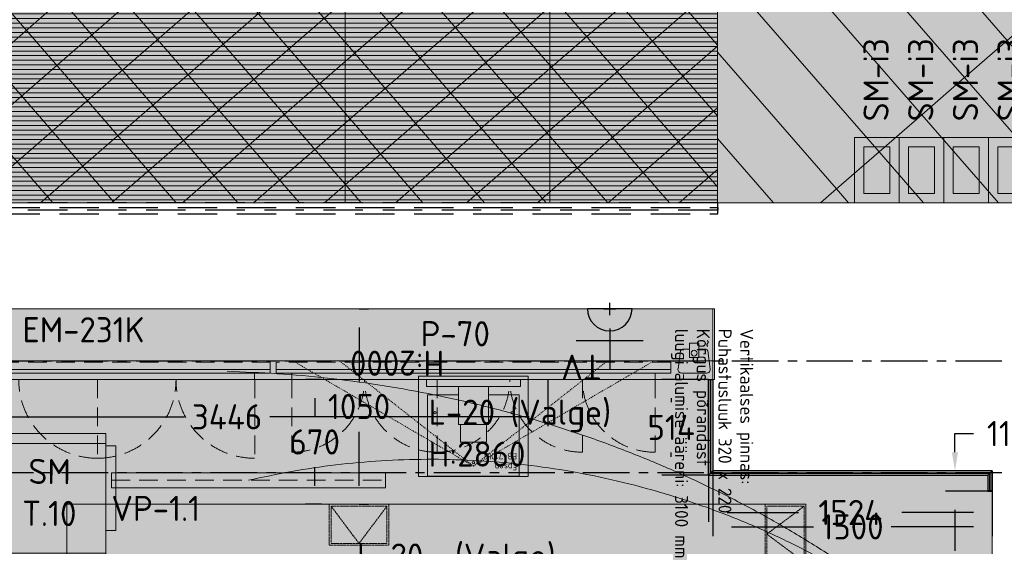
# Model space of a CAD drawing. Header units: millimetres. Extents: x -3074 to 179405, y -22 to 114374.
# Tile 12 of 184: x 123658 to 128945, y 65664 to 68493. Entities that reach past the tile are written whole.
import ezdxf

# ---------------------------------------------------------------- set-up
doc = ezdxf.new("R2010")
doc.units = ezdxf.units.MM
for name, pattern in [('Center', [400, 250, -50, 50, -50]), ('Dashed', [10, 5, -5]), ('Hidden', [4, 2, -2]), ('Hidden 100.00_ 50.00', [150, 100, -50]), ('Hidden Line', [317.5, 211.666667, -105.833333])]:
    doc.linetypes.add(name, pattern=pattern)
doc.layers.get('0').update_dxf_attribs({"true_color": 0x000000})
for name, color, linetype, true_color in [('_SA-ELEKTER_pistikupesad', 7, 'Continuous', 0x9900cc), ('_SA-KUJA', 1, 'Continuous', 0xff0000), ('_SA-LAGI_DIM', 250, 'Continuous', 0x333333), ('_SA-LAGI_tekst', 7, 'Continuous', 0x7f4f3f), ('_SA-PIIRE', 7, 'Continuous', 0x000000), ('_SA-PIIRE_klaas', 7, 'Continuous', 0x009dc8), ('_SA-SEIN_tekst', 250, 'Continuous', 0x333333), ('_SA-VALGUSTUS_abi', 7, 'Center', 0xff9f7f), ('Default', 7, 'Continuous', 0x000000)]:
    doc.layers.add(name, color=color, linetype=linetype, true_color=true_color)
for name, color, linetype, lineweight, true_color in [('_SA-ELEKTER_tekst', 7, 'Continuous', 9, 0x9900cc), ('_SA-LAGI', 7, 'Continuous', 9, 0x5b5b5b), ('_SA-LAGI_eriosade seadmed', 7, 'Continuous', 5, 0x9900cc), ('_SA-LAGI_hatch', 7, 'Continuous', 5, 0x787878), ('_SA-PORAND', 7, 'Continuous', 9, 0x5b5b5b), ('_SA-PORAND_hatch', 254, 'Continuous', 9, 0xbebebe), ('_SA-PORAND_tekst', 7, 'Continuous', 9, 0x5b5b5b), ('_SA-SEIN', 250, 'Continuous', 30, 0x333333), ('_SA-SEIN_dim', 1, 'Continuous', 13, 0xff0000), ('_SA-SISUSTUS_kohtkindel', 7, 'Continuous', 15, 0x7f4f3f), ('_SA-SISUSTUS_lahtine', 7, 'Continuous', 18, 0x7f4f3f), ('_SA-SISUSTUS_seadmed', 7, 'Continuous', 13, 0x9900cc), ('_SA-VALGUSTUS', 20, 'Continuous', 13, 0xff3f00), ('_SA-VALGUSTUS_DIM', 240, 'Continuous', 13, 0xff003f), ('_SA-VALGUSTUS_valgusgrupid', 240, 'Continuous', 9, 0xff003f)]:
    doc.layers.add(name, color=color, linetype=linetype, lineweight=lineweight, true_color=true_color)
doc.styles.add('DIN Pro Light-Light', font='txt')
doc.styles.add('DIN Pro Medium-Medium', font='txt')
doc.dimstyles.new('INP_100_DIM', dxfattribs={"dimtxt": 135, "dimasz": 100, "dimexe": 50, "dimexo": 0.5, "dimgap": 20, "dimtad": 0, "dimtih": 1, "dimtoh": 1, "dimdec": 0, "dimzin": 1, "dimdsep": 46, "dimtxsty": 'DIN Pro Light-Light', "dimcen": 2.5, "dimadec": 1, "dimazin": 1, "dimtfac": 1, "dimtdec": 4, "dimtix": 1, "dimtofl": 0, "dimtmove": 1, "dimatfit": 3, "dimfxl": 1, "dimtolj": 1, "dimtzin": 1, "dimarcsym": 0})
pattern_1 = [(41, (0, 0), (-164.01476, 188.6774), []), (131, (0, 0), (-188.6774, -164.01476), [])]
pattern_2 = [(0, (0, 0), (0, 25), [])]

# ---------------------------------------------------------------- blocks, each defined once
blk = doc.blocks.new('SM-i3')
at = {"color": 0, "linetype": 'ByBlock', "lineweight": -2}
for points in [[(0, -120), (0, 120), (-350, 120), (-350, -120)], [(-50, -70), (-50, 70), (-300, 70), (-300, -70)]]:
    blk.add_lwpolyline(points, close=True, dxfattribs=at)
at = {"color": 0, "linetype": 'ByBlock', "lineweight": -2, "insert": (310.5, 71.4), "char_height": 135, "width": 1240.295, "attachment_point": 2, "style": 'DIN Pro Medium-Medium'}
blk.add_mtext('SM-i3', dxfattribs=at)
blk = doc.blocks.new('SM-T.10')
at = {"color": 0, "linetype": 'ByBlock', "lineweight": -2}
for p, q in [((-285.9, 0), (-285.9, -680)), ((285.9, 0), (-285.9, 0)), ((285.9, 0), (285.9, -680)), ((285.9, -54.1), (-285.9, -54.1)), ((-285.9, -642.8), (285.9, -642.8)), ((-285.9, -680), (285.9, -680))]:
    blk.add_line(p, q, dxfattribs=at)
at = {"color": 0, "lineweight": -2}
blk.add_line((-193.8, -749.9), (-195, -749.9), dxfattribs=at)
at = {"color": 0, "linetype": 'ByBlock', "lineweight": -2}
for points in [[(-340, -520), (-340, -65.6), (-285.9, -65.6), (-285.9, -520)], [(340, -520), (340, -65.6), (285.9, -65.6), (285.9, -520)]]:
    blk.add_lwpolyline(points, close=True, dxfattribs=at)
at = {"color": 0, "linetype": 'ByBlock', "lineweight": -2, "insert": (-15, -136.2), "char_height": 135, "width": 962.918, "attachment_point": 2, "rotation": 359.5198, "style": 'DIN Pro Medium-Medium'}
blk.add_mtext('{\\fDIN Pro;SM}\\P{\\fDIN Pro;T.10}\\P', dxfattribs=at)
blk = doc.blocks.new('*D303')
at = {"layer": '_SA-SEIN_dim', "color": 0, "lineweight": -2}
for p, q in [((127356, 66045.5), (127356, 65796)), ((128880, 66045.5), (128880, 65796)), ((127456, 65846), (127840.5, 65846)), ((128780, 65846), (128395.5, 65846))]:
    blk.add_line(p, q, dxfattribs=at)
at = {"layer": '_SA-SEIN_dim', "color": 0}
for points in [[(127456, 65862.7), (127456, 65829.3), (127356, 65846)], [(128780, 65829.3), (128780, 65862.7), (128880, 65846)]]:
    blk.add_solid(points, dxfattribs=at)
at = {"layer": 'Defpoints', "color": 0}
for p in [(127356, 66046), (128880, 66046), (128880, 65846)]:
    blk.add_point(p, dxfattribs=at)
at = {"layer": '_SA-SEIN_dim', "color": 0, "insert": (128118, 65846), "char_height": 135, "attachment_point": 5, "style": 'DIN Pro Light-Light'}
blk.add_mtext('\\A1;1524', dxfattribs=at)
blk = doc.blocks.new('*D304')
at = {"layer": '_SA-SEIN_dim', "color": 0, "lineweight": -2}
for p, q in [((127355.5, 66560), (127106, 66560)), ((127156, 66460), (127156, 66437.9)), ((127156, 66146), (127156, 66168.1)), ((127355.5, 66046), (127106, 66046))]:
    blk.add_line(p, q, dxfattribs=at)
at = {"layer": '_SA-SEIN_dim', "color": 0}
for points in [[(127172.7, 66460), (127139.3, 66460), (127156, 66560)], [(127139.3, 66146), (127172.7, 66146), (127156, 66046)]]:
    blk.add_solid(points, dxfattribs=at)
at = {"layer": 'Defpoints', "color": 0}
for p in [(127356, 66560), (127156, 66046), (127356, 66046)]:
    blk.add_point(p, dxfattribs=at)
at = {"layer": '_SA-SEIN_dim', "color": 0, "insert": (127156, 66303), "char_height": 135, "attachment_point": 5, "style": 'DIN Pro Light-Light'}
blk.add_mtext('\\A1;514', dxfattribs=at)
blk = doc.blocks.new('*D470')
at = {"layer": '_SA-KUJA', "color": 0, "lineweight": -2}
for p, q in [((127379.4, 66069.5), (127379.4, 65718.9)), ((128879.4, 66069.5), (128879.4, 65718.9)), ((127479.4, 65768.9), (127921.1, 65768.9)), ((128779.4, 65768.9), (128337.6, 65768.9))]:
    blk.add_line(p, q, dxfattribs=at)
at = {"layer": '_SA-KUJA', "color": 0}
for points in [[(127479.4, 65785.6), (127479.4, 65752.3), (127379.4, 65768.9)], [(128779.4, 65752.3), (128779.4, 65785.6), (128879.4, 65768.9)]]:
    blk.add_solid(points, dxfattribs=at)
at = {"layer": 'Defpoints', "color": 0}
for p in [(127379.4, 66070), (128879.4, 66070), (127379.4, 65768.9)]:
    blk.add_point(p, dxfattribs=at)
at = {"layer": '_SA-KUJA', "color": 0, "insert": (128129.4, 65768.9), "char_height": 135, "attachment_point": 5, "style": 'DIN Pro Light-Light'}
blk.add_mtext('\\A1;1500', dxfattribs=at)
blk = doc.blocks.new('*D494')
at = {"layer": '_SA-VALGUSTUS_DIM', "color": 0, "lineweight": -2}
for p, q in [((123048.4, 66559.5), (123048.4, 66310)), ((126494, 66559.5), (126494, 66310)), ((123148.4, 66360), (124542.4, 66360)), ((126394, 66360), (125000, 66360))]:
    blk.add_line(p, q, dxfattribs=at)
at = {"layer": '_SA-VALGUSTUS_DIM', "color": 0}
for points in [[(123148.4, 66376.7), (123148.4, 66343.3), (123048.4, 66360)], [(126394, 66343.3), (126394, 66376.7), (126494, 66360)]]:
    blk.add_solid(points, dxfattribs=at)
at = {"layer": 'Defpoints', "color": 0}
for p in [(123048.4, 66560), (126494, 66560), (126494, 66360)]:
    blk.add_point(p, dxfattribs=at)
at = {"layer": '_SA-VALGUSTUS_DIM', "color": 0, "insert": (124771.2, 66360), "char_height": 135, "attachment_point": 5, "style": 'DIN Pro Light-Light'}
blk.add_mtext('\\A1;3446', dxfattribs=at)
blk = doc.blocks.new('VP-1.1')
at = {"color": 0, "linetype": 'Hidden 100.00_ 50.00', "lineweight": -2}
blk.add_line((10.2, 8.9), (975.9, -1102.1), dxfattribs=at)
at = {"color": 0, "lineweight": -2}
blk.add_lwpolyline([(-20, -17.4), (40.4, 35.1), (1006.1, -1075.8), (945.7, -1128.3)], close=True, dxfattribs=at)
at = {"color": 0, "lineweight": -2, "insert": (-52.8, -45.9), "char_height": 135, "width": 1320.492, "attachment_point": 1, "rotation": 311, "style": 'DIN Pro Medium-Medium'}
blk.add_mtext('VP-1.1', dxfattribs=at)
blk = doc.blocks.new('*D688')
at = {"layer": '_SA-SEIN_dim', "color": 0, "lineweight": -2}
for p, q in [((128879.5, 65960), (128630, 65960)), ((128680, 65860), (128680, 65639.9)), ((128680, 65150), (128680, 65370.1)), ((128879.5, 65050), (128630, 65050))]:
    blk.add_line(p, q, dxfattribs=at)
at = {"layer": '_SA-SEIN_dim', "color": 0}
for points in [[(128696.7, 65860), (128663.3, 65860), (128680, 65960)], [(128663.3, 65150), (128696.7, 65150), (128680, 65050)]]:
    blk.add_solid(points, dxfattribs=at)
at = {"layer": 'Defpoints', "color": 0}
for p in [(128880, 65960), (128680, 65050), (128880, 65050)]:
    blk.add_point(p, dxfattribs=at)
at = {"layer": '_SA-SEIN_dim', "color": 0, "insert": (128680, 65505), "char_height": 135, "attachment_point": 5, "style": 'DIN Pro Light-Light'}
blk.add_mtext('\\A1;910', dxfattribs=at)
blk = doc.blocks.new('*D689')
at = {"layer": '_SA-SEIN_dim', "color": 0, "lineweight": -2}
for p, q in [((128680, 66270), (128780, 66270)), ((128680, 66170), (128680, 66270)), ((128879.5, 66070), (128630, 66070)), ((128879.5, 65960), (128630, 65960)), ((128680, 65860), (128680, 65760))]:
    blk.add_line(p, q, dxfattribs=at)
at = {"layer": '_SA-SEIN_dim', "color": 0}
for points in [[(128663.3, 66170), (128696.7, 66170), (128680, 66070)], [(128696.7, 65860), (128663.3, 65860), (128680, 65960)]]:
    blk.add_solid(points, dxfattribs=at)
at = {"layer": 'Defpoints', "color": 0}
for p in [(128680, 66070), (128880, 66070), (128880, 65960)]:
    blk.add_point(p, dxfattribs=at)
at = {"layer": '_SA-SEIN_dim', "color": 0, "insert": (128960.1, 66270), "char_height": 135, "attachment_point": 5, "style": 'DIN Pro Light-Light'}
blk.add_mtext('\\A1;110', dxfattribs=at)
blk = doc.blocks.new('*D705')
at = {"layer": '_SA-LAGI_DIM', "color": 0, "lineweight": -2}
for p, q in [((125480.4, 66940), (125529.9, 66940)), ((125479.9, 66840), (125479.9, 66549.9)), ((125479.9, 65990), (125479.9, 66280.1)), ((125480.4, 65890), (125529.9, 65890))]:
    blk.add_line(p, q, dxfattribs=at)
at = {"layer": '_SA-LAGI_DIM', "color": 0}
for points in [[(125496.5, 66840), (125463.2, 66840), (125479.9, 66940)], [(125463.2, 65990), (125496.5, 65990), (125479.9, 65890)]]:
    blk.add_solid(points, dxfattribs=at)
at = {"layer": 'Defpoints', "color": 0}
for p in [(125479.9, 66940), (125479.9, 66940), (125479.9, 65890)]:
    blk.add_point(p, dxfattribs=at)
at = {"layer": '_SA-LAGI_DIM', "color": 0, "insert": (125479.9, 66415), "char_height": 135, "attachment_point": 5, "style": 'DIN Pro Light-Light'}
blk.add_mtext('\\A1;1050', dxfattribs=at)
blk = doc.blocks.new('*D706')
at = {"layer": '_SA-LAGI_DIM', "color": 0, "lineweight": -2}
for p, q in [((125278.2, 66560), (125191.9, 66560)), ((125241.9, 66460), (125241.9, 66359.9)), ((125241.9, 65990), (125241.9, 66090.1)), ((125278.2, 65890), (125191.9, 65890))]:
    blk.add_line(p, q, dxfattribs=at)
at = {"layer": '_SA-LAGI_DIM', "color": 0}
for points in [[(125258.5, 66460), (125225.2, 66460), (125241.9, 66560)], [(125225.2, 65990), (125258.5, 65990), (125241.9, 65890)]]:
    blk.add_solid(points, dxfattribs=at)
at = {"layer": 'Defpoints', "color": 0}
for p in [(125241.9, 66560), (125278.7, 66560), (125278.7, 65890)]:
    blk.add_point(p, dxfattribs=at)
at = {"layer": '_SA-LAGI_DIM', "color": 0, "insert": (125241.9, 66225), "char_height": 135, "attachment_point": 5, "style": 'DIN Pro Light-Light'}
blk.add_mtext('\\A1;670', dxfattribs=at)
blk = doc.blocks.new('Vertikaalne puhastusluuk 320 x 220')
at = {"layer": '_SA-LAGI_eriosade seadmed', "linetype": 'Hidden'}
for points in [[(-23.6, 271), (-265.1, 61.1), (-120.8, -105), (120.8, 105)], [(-24.6, 256.9), (-251, 60.1), (-119.8, -90.9), (106.6, 106)]]:
    blk.add_lwpolyline(points, close=True, dxfattribs=at)
blk.add_lwpolyline([(-24.6, 256.9), (-6.6, 7.5), (-251, 60.1)], dxfattribs=at)
blk = doc.blocks.new('AV_Epson-EB710Ui_Top')
at = {"color": 0}
for p, q in [((-246, 518), (246, 518)), ((-246, 511.7), (-246, 518)), ((-246, 81.3), (-246, 511.7)), ((246, 518), (246, 511.7)), ((246, 81.3), (246, 511.7)), ((-70, 336.7), (70, 336.7)), ((-70, 336.7), (-70, 240.6)), ((70, 336.7), (70, 240.6)), ((246, 273.1), (246, 272.9)), ((-80, 240.6), (80, 240.6)), ((-80, 240.6), (-80, 37.6)), ((80, 240.6), (80, 37.6)), ((-246, 81), (-246, 81.3)), ((-80, 81), (-246, 81)), ((246, 81), (80, 81)), ((-233, 37.6), (-253, 37.6)), ((-253, 37.6), (-253, 0)), ((-233, 0), (-253, 0)), ((233, 37.6), (-233, 37.6)), ((233, 0), (-233, 0)), ((253, 37.6), (233, 37.6)), ((253, 37.6), (253, 0)), ((253, 0), (233, 0))]:
    blk.add_line(p, q, dxfattribs=at)
at = {"color": 0, "linetype": 'Dashed'}
for q in [(-968.8, -100), (-718.8, -100), (968.8, -100), (718.8, -100)]:
    blk.add_line((0, 464.8), q, dxfattribs=at)
at = {"color": 0, "extrusion": (-1.25285e-28, -1.25285e-28, -1)}
blk.add_circle((0, 446.4), 6.45, dxfattribs=at)
at = {"color": 0, "extrusion": (6.26424e-29, -6.26424e-29, -1)}
blk.add_circle((207.1, 177.9), 6.45, dxfattribs=at)
at = {"color": 0, "extrusion": (6.26424e-29, 6.26424e-29, -1)}
blk.add_circle((-207.1, 177.9), 6.45, dxfattribs=at)
at = {"color": 0, "insert": (-233.7, 486.7), "char_height": 35, "width": 476.23, "attachment_point": 1, "style": 'DIN Pro Medium-Medium'}
blk.add_mtext('{\\fDIN Pro;Epson}\\P{\\fDIN Pro;EB-710Ui}', dxfattribs=at)
blk = doc.blocks.new('_SA TV')
at = {"linetype": 'ByBlock', "lineweight": -2}
blk.add_hatch(color=0, dxfattribs=at).paths.add_polyline_path([(-120.3, 0), (120.1, 0), (120, 2.6), (119.9, 5.3), (119.7, 8), (119.4, 10.7), (119.1, 13.4), (118.8, 16.2), (118.3, 18.9), (117.8, 21.7), (117.2, 24.5), (116.6, 27.2), (115.9, 30), (115.1, 32.8), (114.2, 35.5), (113.3, 38.3), (112.3, 41.1), (111.2, 43.8), (110, 46.5), (108.8, 49.3), (107.5, 52), (106.1, 54.6), (104.7, 57.3), (103.2, 59.9), (101.6, 62.5), (99.9, 65.1), (98.2, 67.6), (96.4, 70.1), (94.5, 72.5), (92.6, 74.9), (90.6, 77.2), (88.6, 79.5), (86.5, 81.8), (84.3, 84), (82.1, 86.1), (79.8, 88.2), (77.5, 90.2), (75.1, 92.2), (72.7, 94.1), (70.2, 95.9), (67.7, 97.7), (65.2, 99.3), (62.6, 101), (60, 102.5), (57.3, 104), (54.7, 105.4), (52, 106.7), (49.3, 108), (46.5, 109.2), (43.8, 110.3), (41, 111.4), (38.3, 112.3), (35.5, 113.2), (32.7, 114.1), (29.9, 114.8), (27.1, 115.5), (24.4, 116.1), (21.6, 116.7), (18.8, 117.1), (16.1, 117.5), (13.3, 117.9), (10.6, 118.2), (7.9, 118.4), (5.2, 118.5), (2.5, 118.6), (-0.1, 118.6), (-2.8, 118.6), (-5.5, 118.5), (-8.2, 118.4), (-10.9, 118.2), (-13.6, 117.9), (-16.3, 117.5), (-19.1, 117.1), (-21.9, 116.7), (-24.6, 116.1), (-27.4, 115.5), (-30.2, 114.8), (-33, 114.1), (-35.8, 113.2), (-38.5, 112.3), (-41.3, 111.4), (-44.1, 110.3), (-46.8, 109.2), (-49.5, 108), (-52.3, 106.7), (-54.9, 105.4), (-57.6, 104), (-60.3, 102.5), (-62.9, 101), (-65.4, 99.3), (-68, 97.7), (-70.5, 95.9), (-73, 94.1), (-75.4, 92.2), (-77.8, 90.2), (-80.1, 88.2), (-82.4, 86.1), (-84.6, 84), (-86.7, 81.8), (-88.9, 79.5), (-90.9, 77.2), (-92.9, 74.9), (-94.8, 72.5), (-96.7, 70.1), (-98.5, 67.6), (-100.2, 65.1), (-101.8, 62.5), (-103.4, 59.9), (-105, 57.3), (-106.4, 54.6), (-107.8, 52), (-109.1, 49.3), (-110.3, 46.5), (-111.4, 43.8), (-112.5, 41.1), (-113.5, 38.3), (-114.5, 35.5), (-115.3, 32.8), (-116.1, 30), (-116.8, 27.2), (-117.5, 24.5), (-118.1, 21.7), (-118.6, 18.9), (-119, 16.2), (-119.4, 13.4), (-119.7, 10.7), (-120, 8), (-120.1, 5.3), (-120.3, 2.6)], flags=0)
at = {"color": 0, "linetype": 'ByBlock', "lineweight": -2}
for p, q in [((0, 106.1), (0, 327.9)), ((-180, 171.9), (180, 171.9)), ((0, 33.1), (0, -33.1)), ((33.1, 0), (-33.1, 0))]:
    blk.add_line(p, q, dxfattribs=at)
blk.add_lwpolyline([(-120.3, 0), (120.1, 0, 0.986995)], format="xyb", close=True, dxfattribs=at)
at = {"color": 0, "linetype": 'ByBlock', "lineweight": -2, "insert": (42.6, 380.9), "char_height": 135, "width": 693.443, "attachment_point": 1, "style": 'DIN Pro Medium-Medium'}
blk.add_mtext('TV', dxfattribs=at)

msp = doc.modelspace()

# ---------------------------------------------------------------- hatches: boundary and pattern name
at = {"layer": '_SA-LAGI_hatch'}
h = msp.add_hatch(dxfattribs=at)
h.set_pattern_fill('Squares', color=256, scale=200, angle=41, style=0, pattern_type=2)
h.set_pattern_definition([(41, (0, 0), (-32.802951, 37.735479), [50, -50]), (131, (0, 0), (-37.735479, -32.802951), [50, -50])])
h.paths.add_polyline_path([(122900, 71829), (122900, 67510), (129100, 67510), (129100, 67500), (132989.2, 67500.1), (139879, 73489.3), (138422.2, 75164.5), (137290.2, 74180.4), (134200.1, 77735.1), (127406, 71829)], flags=0)
h = msp.add_hatch(dxfattribs=at)
h.set_pattern_fill('Plus', color=256, scale=100, style=0, pattern_type=2)
h.set_pattern_definition([(0, (-12.5, 0), (0, 100), [25, -75]), (90, (0, -12.5), (-100, 6e-15), [25, -75])])
h.paths.add_polyline_path([(122910, 56370), (128880, 56370), (128880, 66070), (127380, 66070), (127380, 66940), (122910, 66940)], flags=0)
h.paths.add_polyline_path([(123910, 57365), (127880, 57365), (127880, 65890), (123910, 65890)], flags=0)
at = {"layer": '_SA-PORAND_hatch', "true_color": 0xffbf00}
h = msp.add_hatch(dxfattribs=at)
h.set_pattern_fill('Hatch1', color=40, scale=200, style=0, pattern_type=2)
h.set_pattern_definition(pattern_2)
h.paths.add_polyline_path([(122700, 67510), (125405, 67510), (125405, 71829), (122700, 71829)], flags=0)
at = {"layer": '_SA-PORAND_hatch', "true_color": 0xb7c7cc}
h = msp.add_hatch(dxfattribs=at)
h.set_pattern_fill('Grid', color=9, scale=1000, angle=41, style=0, pattern_type=2)
h.set_pattern_definition(pattern_1)
h.paths.add_polyline_path([(125405, 71829), (125405, 67510), (122910, 67510), (122910, 71829)], flags=0)
at = {"layer": '_SA-PORAND_hatch', "true_color": 0xffbf00}
h = msp.add_hatch(dxfattribs=at)
h.set_pattern_fill('Hatch1', color=40, scale=200, style=0, pattern_type=2)
h.set_pattern_definition(pattern_2)
h.paths.add_polyline_path([(125405, 67510), (126505, 67510), (126505, 71829), (125405, 71829)], flags=0)
at = {"layer": '_SA-PORAND_hatch', "true_color": 0xb7c7cc}
h = msp.add_hatch(dxfattribs=at)
h.set_pattern_fill('Grid', color=9, scale=1000, angle=41, style=0, pattern_type=2)
h.set_pattern_definition(pattern_1)
h.paths.add_polyline_path([(126505, 71829), (126505, 67510), (125405, 67510), (125405, 71829)], flags=0)
h = msp.add_hatch(dxfattribs=at)
h.set_pattern_fill('Grid', color=9, scale=1000, angle=41, style=0, pattern_type=2)
h.set_pattern_definition(pattern_1)
h.paths.add_polyline_path([(127406, 71829), (127405, 67510), (126505, 67510), (126505, 71829)], flags=0)
at = {"layer": '_SA-PORAND_hatch', "true_color": 0xffbf00}
h = msp.add_hatch(dxfattribs=at)
h.set_pattern_fill('Hatch1', color=40, scale=200, style=0, pattern_type=2)
h.set_pattern_definition(pattern_2)
h.paths.add_polyline_path([(126505, 67510), (127405, 67510), (127405, 71829), (126505, 71829)], flags=0)
at = {"layer": '_SA-PORAND_hatch', "true_color": 0xdcdcdc}
for points in [[(129190.5, 68581.1), (128400.6, 69489.7), (128171.2, 69290.3), (128961.1, 68381.6)], [(128502.2, 67982.7), (127712.3, 68891.4), (127482.9, 68692), (128272.8, 67783.3)], [(127958.4, 67510), (128043.3, 67583.9), (127405.2, 68318), (127405.1, 67854.7), (127704.7, 67510)], [(129100, 67295), (129292.1, 67074.1), (129521.5, 67273.5), (128731.6, 68182.2), (128502.2, 67982.7), (128913.1, 67510), (129100, 67510)], [(128913.1, 67510), (128502.2, 67982.7), (128272.8, 67783.3), (128510.3, 67510)]]:
    msp.add_hatch(color=254, dxfattribs=at).paths.add_polyline_path(points, flags=0)
at = {"layer": '_SA-PORAND_hatch', "true_color": 0xebebeb}
for points in [[(128961.1, 68381.6), (128171.2, 69290.3), (127941.7, 69090.8), (128731.6, 68182.2)], [(128731.6, 68182.2), (127941.7, 69090.8), (127712.3, 68891.4), (128502.2, 67982.7)], [(129750.9, 67472.9), (128961.1, 68381.6), (128731.6, 68182.2), (129521.5, 67273.5)], [(127405.1, 67854.7), (127405, 67510), (127704.7, 67510)]]:
    msp.add_hatch(color=7, dxfattribs=at).paths.add_polyline_path(points, flags=0)
at = {"layer": '_SA-PORAND_hatch', "true_color": 0xfafafa}
for points in [[(127405.2, 68318), (128043.3, 67583.9), (128272.8, 67783.3), (127482.9, 68692), (127405.2, 68624.5)], [(128510.3, 67510), (128272.8, 67783.3), (128043.3, 67583.9), (128107.5, 67510)], [(128107.5, 67510), (128043.3, 67583.9), (127958.4, 67510)]]:
    msp.add_hatch(color=7, dxfattribs=at).paths.add_polyline_path(points, flags=0)
at = {"layer": '_SA-PORAND_hatch', "true_color": 0xfffce7}
msp.add_hatch(color=7, dxfattribs=at).paths.add_polyline_path([(122910, 66660), (127380, 66660), (127380, 66940), (122910, 66940)], flags=0)
at = {"layer": '_SA-PORAND_hatch', "true_color": 0xf1f1e1}
msp.add_hatch(color=7, dxfattribs=at).paths.add_polyline_path([(122910, 62500), (122910, 63150), (122910, 63850), (122910, 64500), (122910, 65200), (122910, 65850), (122910, 66550), (122910, 66660), (127380, 66660), (127380, 66070), (128880, 66070), (128880, 56906), (122910, 56906), (122910, 57600), (122910, 58300), (122910, 59000), (122910, 59700), (122910, 60400), (122910, 61100), (122910, 61800)], flags=0)

# ---------------------------------------------------------------- linework, layer by layer
at = {"layer": '_SA-LAGI'}
for points in [[(122900, 71829), (122900, 67510), (129100, 67510), (129100, 67500), (132989.2, 67500.1), (139879, 73489.3), (138422.2, 75164.5), (137290.2, 74180.4), (134200.1, 77735.1), (127406, 71829)], [(122910, 56370), (128880, 56370), (128880, 66070), (127380, 66070), (127380, 66940), (122910, 66940)], [(125798.8, 66039), (126388.8, 66039), (126388.8, 66579), (125798.8, 66579)], [(123910, 57365), (127880, 57365), (127880, 65890), (123910, 65890)]]:
    msp.add_lwpolyline(points, close=True, dxfattribs=at)
at = {"layer": '_SA-PIIRE', "linetype": 'Hidden Line'}
msp.add_lwpolyline([(127406, 67510), (122601, 67510), (122601, 67450), (127406, 67450)], close=True, dxfattribs=at)
at = {"layer": '_SA-PIIRE_klaas', "linetype": 'Hidden Line', "extrusion": (-1.63599e-06, 1.17274e-17, 1)}
msp.add_lwpolyline([(122601, 67470.9), (122601, 67483.7), (127406, 67483.6), (127406, 67470.8)], close=True, dxfattribs=at)
at = {"layer": '_SA-PORAND'}
for p, q in [((127405.1, 67854.7), (127704.7, 67510)), ((127704.7, 67510), (127405.1, 67854.7)), ((127380, 66660), (122910, 66660))]:
    msp.add_line(p, q, dxfattribs=at)
msp.add_lwpolyline([(147282.6, 79925.2), (132880, 67405.2), (132880, 64960), (131240, 64960), (131240, 55980), (132880, 55980), (132880, 51740), (129100, 51740), (129100, 67510), (127405, 67510), (127406, 71829)], dxfattribs=at)
for points in [[(122700, 67510), (125405, 67510), (125405, 71829), (122700, 71829)], [(125405, 67510), (126505, 67510), (126505, 71829), (125405, 71829)], [(126505, 67510), (127405, 67510), (127405, 71829), (126505, 71829)], [(129190.5, 68581.1), (128400.6, 69489.7), (128171.2, 69290.3), (128961.1, 68381.6)], [(128961.1, 68381.6), (128171.2, 69290.3), (127941.7, 69090.8), (128731.6, 68182.2)], [(128731.6, 68182.2), (127941.7, 69090.8), (127712.3, 68891.4), (128502.2, 67982.7)], [(128502.2, 67982.7), (127712.3, 68891.4), (127482.9, 68692), (128272.8, 67783.3)], [(127405.2, 68318), (128043.3, 67583.9), (128272.8, 67783.3), (127482.9, 68692), (127405.2, 68624.5)], [(129750.9, 67472.9), (128961.1, 68381.6), (128731.6, 68182.2), (129521.5, 67273.5)], [(127958.4, 67510), (128043.3, 67583.9), (127405.2, 68318), (127405.1, 67854.7), (127704.7, 67510)], [(129100, 67295), (129292.1, 67074.1), (129521.5, 67273.5), (128731.6, 68182.2), (128502.2, 67982.7), (128913.1, 67510), (129100, 67510)], [(128913.1, 67510), (128502.2, 67982.7), (128272.8, 67783.3), (128510.3, 67510)], [(127405.1, 67854.7), (127405, 67510), (127704.7, 67510)], [(128510.3, 67510), (128272.8, 67783.3), (128043.3, 67583.9), (128107.5, 67510)], [(128107.5, 67510), (128043.3, 67583.9), (127958.4, 67510)]]:
    msp.add_lwpolyline(points, close=True, dxfattribs=at)
at = {"layer": '_SA-SEIN'}
for points in [[(127368, 66560), (127368, 66058), (127356, 66046), (127356, 66560)], [(127380, 66560), (127380, 66070), (127368, 66058), (127368, 66560)], [(127356, 66046), (128856, 66046), (128868, 66058), (127368, 66058)], [(127368, 66058), (128868, 66058), (128880, 66070), (127380, 66070)], [(128868, 65962), (128868, 66058), (128856, 66046), (128856, 65962)], [(128880, 65962), (128880, 66070), (128868, 66058), (128868, 65962)], [(128880, 65962), (128856, 65962), (128856, 65960), (128880, 65960)]]:
    msp.add_lwpolyline(points, close=True, dxfattribs=at)
at = {"layer": '_SA-SISUSTUS_kohtkindel', "linetype": 'Hidden 100.00_ 50.00'}
for p, q in [((124074.7, 66560), (124074.7, 66137.6)), ((124074.7, 66560), (124074.7, 66137.6)), ((124919.5, 66560), (124919.5, 66137.6)), ((125119.4, 66560), (125119.4, 66170)), ((125899.4, 66560), (125899.4, 66170)), ((125899.4, 66560), (125899.4, 66170)), ((126679.5, 66560), (126679.5, 66170)), ((127069.4, 66560), (127069.4, 66169.8))]:
    msp.add_line(p, q, dxfattribs=at)
at = {"layer": '_SA-SISUSTUS_kohtkindel'}
msp.add_lwpolyline([(122910, 66560), (127389.4, 66560), (127389.4, 66940), (122910, 66940)], close=True, dxfattribs=at)
at = {"layer": '_SA-SISUSTUS_kohtkindel', "linetype": 'Hidden 100.00_ 50.00'}
for points in [[(124919.4, 66560), (124919.4, 66595), (125003.4, 66595), (125003.4, 66654), (123146, 66654), (123146, 66595), (123230, 66595), (123230, 66560)], [(127069.4, 66560), (127069.4, 66595), (127153.4, 66595), (127153.4, 66654), (125035.4, 66654), (125035.4, 66595), (125119.4, 66595), (125119.4, 66560)]]:
    msp.add_lwpolyline(points, close=True, dxfattribs=at)
at = {"layer": '_SA-SISUSTUS_kohtkindel', "linetype": 'Hidden 100.00_ 50.00', "extrusion": (-6.64772e-14, -5.06489e-14, -1)}
for centre in [(-124074.7, 66560, 0), (-124919.4, 66560, 0)]:
    msp.add_arc(centre, 422.4, 269.9994, 359.9994, dxfattribs=at)
at = {"layer": '_SA-SISUSTUS_kohtkindel', "linetype": 'Hidden 100.00_ 50.00'}
for centre, radius, start, end in [((124074.7, 66560), 422.4, 269.9994, 359.9994), ((125119.4, 66560), 390, 270, 0), ((125899.4, 66560), 390, 270, 0)]:
    msp.add_arc(centre, radius, start, end, dxfattribs=at)
at = {"layer": '_SA-SISUSTUS_kohtkindel', "linetype": 'Hidden 100.00_ 50.00', "extrusion": (-6.64772e-14, -3.02956e-14, -1)}
for centre, radius in [((-125899.4, 66560, 0), 390), ((-126679.5, 66560, 0), 390), ((-127069.4, 66560, 0), 390.2)]:
    msp.add_arc(centre, radius, 270, 360, dxfattribs=at)
at = {"layer": '_SA-SISUSTUS_seadmed'}
for p, q in [((127192.8, 66617.9), (127206.8, 66714.6)), ((127254.4, 66723.1), (127216.7, 66723.1)), ((127342.2, 66723.1), (127304.4, 66723.1)), ((127366.1, 66617.9), (127352.1, 66714.6)), ((127346.3, 66595), (127212.5, 66595))]:
    msp.add_line(p, q, dxfattribs=at)
msp.add_lwpolyline([(127254.4, 66753), (127254.4, 66681, 0.414214), (127256.4, 66679), (127302.4, 66679, 0.414214), (127304.4, 66681), (127304.4, 66753, 0.414214), (127302.4, 66755), (127256.4, 66755, 0.414214)], format="xyb", close=True, dxfattribs=at)
at = {"layer": '_SA-SISUSTUS_seadmed', "extrusion": (-6.64772e-14, -3.02956e-14, -1)}
msp.add_circle((-127279.4, 66702.1, 0), 16, dxfattribs=at)
at = {"layer": '_SA-SISUSTUS_seadmed'}
msp.add_arc((127216.7, 66713.1), 10, 90, 171.7603, dxfattribs=at)
at = {"layer": '_SA-SISUSTUS_seadmed', "extrusion": (-6.64772e-14, -3.02956e-14, -1)}
for centre, radius, start, end in [((-127342.2, 66713.1, 0), 10, 90, 171.7603), ((-127212.5, 66615, 0), 20, 270, 8.2397), ((-127346.3, 66615, 0), 20, 171.7603, 270)]:
    msp.add_arc(centre, radius, start, end, dxfattribs=at)
at = {"layer": '_SA-VALGUSTUS'}
for points in [[(125003.4, 66595), (123146, 66595), (123146, 66614), (125003.4, 66614)], [(127153.4, 66595), (125035.4, 66595), (125035.4, 66614), (127153.4, 66614)]]:
    msp.add_lwpolyline(points, close=True, dxfattribs=at)
at = {"layer": '_SA-VALGUSTUS_abi'}
for p, q in [((128932.2, 66659), (120928.8, 66659)), ((128932.2, 66059), (120928.8, 66059))]:
    msp.add_line(p, q, dxfattribs=at)
at = {"layer": '_SA-VALGUSTUS_valgusgrupid'}
for points, weights in [([(128618, 65160), (127008.5, 66543.8), (124771.2, 66604.5)], [1, 0.937313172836, 1]), ([(128618, 65160), (126951.4, 66504), (124886, 66019)], [1, 0.890378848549, 1])]:
    msp.add_rational_spline(points, weights, degree=2, dxfattribs=at)

# ---------------------------------------------------------------- block references
at = {"layer": '_SA-ELEKTER_pistikupesad', "rotation": 180}
msp.add_blockref('_SA TV', (126826, 66940), dxfattribs=at)
at = {"layer": '_SA-SISUSTUS_lahtine'}
for name, p, rotation in [('SM-i3', (128260, 67860), 90.00000000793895), ('SM-i3', (128500, 67860), 90.00000000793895), ('SM-i3', (128740, 67860), 90.00000000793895), ('SM-i3', (128980, 67860), 90.00000000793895), ('SM-T.10', (123834, 66270), 359.9999999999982)]:
    msp.add_blockref(name, p, dxfattribs=dict(at, rotation=rotation))
at = {"layer": '_SA-SISUSTUS_seadmed', "rotation": 180.0000001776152}
msp.add_blockref('AV_Epson-EB710Ui_Top', (126094.4, 66560), dxfattribs=at)
at = {"layer": '_SA-VALGUSTUS', "rotation": 49.00000101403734}
msp.add_blockref('VP-1.1', (124150, 66005.5), dxfattribs=at)
at = {"layer": 'Default'}
for p, rotation in [((125479.9, 65670), 319.0004681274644), ((127660, 65730), 229.0004681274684)]:
    msp.add_blockref('Vertikaalne puhastusluuk 320 x 220', p, dxfattribs=dict(at, rotation=rotation))

# ---------------------------------------------------------------- texts
at = {"layer": '_SA-ELEKTER_tekst', "insert": (125937.5, 66580.1), "char_height": 135, "width": 1397.213, "attachment_point": 1, "rotation": 180, "style": 'DIN Pro Light-Light'}
msp.add_mtext('H:2000', dxfattribs=at)
at = {"layer": '_SA-LAGI_eriosade seadmed', "insert": (127596.7, 66833.3, 30.1), "char_height": 70, "width": 2841.311, "attachment_point": 1, "rotation": 270.0005, "style": 'DIN Pro Light-Light'}
msp.add_mtext('{\\fDIN Pro;Vertikaalses pinnas:}\\P{\\fDIN Pro;Puhastusluuk 320 x 220}\\P{\\fDIN Pro;Kõrgus põrandast}\\P{\\fDIN Pro;luugi alumise ääreni: 3100 mm}\\P', dxfattribs=at)
at = {"layer": '_SA-LAGI_tekst', "insert": (125853.5, 66452.6), "char_height": 135, "width": 2289.836, "attachment_point": 1, "style": 'DIN Pro Medium-Medium'}
msp.add_mtext('{\\fDIN Pro;L-20 (Valge)}\\P{\\fDIN Pro;H:2860}\\P\\P', dxfattribs=at)
at = {"layer": '_SA-LAGI_tekst', "insert": (125468.7, 65679.9), "char_height": 135, "width": 2472.787, "attachment_point": 1, "rotation": 359.9269, "style": 'DIN Pro Medium-Medium'}
msp.add_mtext('{\\fDIN Pro;L-20* (Valge)}\\P{\\fDIN Pro;H:3460}\\P', dxfattribs=at)
at = {"layer": '_SA-PORAND_tekst', "insert": (125810.9, 66874.3), "char_height": 135, "width": 1047.541, "attachment_point": 1, "rotation": 359.8913, "style": 'DIN Pro Medium-Medium'}
msp.add_mtext('P-70', dxfattribs=at)
at = {"layer": '_SA-SEIN_tekst', "insert": (124396.5, 61292.5), "char_height": 135, "width": 9274.426, "attachment_point": 1, "rotation": 89.8823, "style": 'DIN Pro Medium-Medium'}
msp.add_mtext('{\\fDIN Pro;S-43 (Lambrii) 150mm-1080mm}\\P{\\fDIN Pro;(Jooksvad mõõdud seintes)}\\P{\\fDIN Pro;vt. SAD-S10}\\P{\\fDIN Pro;S-12 (Helehall) Kõik ülejäänud nähtavad seina pinnad}\\P', dxfattribs=at)
at = {"layer": '_SA-SISUSTUS_kohtkindel', "insert": (123672.9, 66895.3), "char_height": 135, "width": 1811.803, "attachment_point": 1, "style": 'DIN Pro Medium-Medium'}
msp.add_mtext('EM-231K', dxfattribs=at)

# ---------------------------------------------------------------- dimensions: what is measured, and where the dimension line sits
at = {"layer": '_SA-KUJA'}
dim = msp.add_linear_dim(base=(127379.4, 65768.9), p1=(128879.4, 66070), p2=(127379.4, 66070), angle=180, dimstyle='INP_100_DIM', override={"dimtxt": 135, "dimasz": 100, "dimexe": 50, "dimexo": 0.5, "dimgap": 20, "dimdec": 0, "dimzin": 1, "dimtxsty": 'DIN Pro Light-Light', "dimsah": 0, "dimcen": 2.5, "dimadec": 1, "dimazin": 1, "dimtix": 0, "dimtmove": 0, "dimtzin": 1}, dxfattribs=at)
dim.commit()
dim.dimension.update_dxf_attribs({"geometry": '*D470', "text_midpoint": (128129.4, 65768.9)})
at = {"layer": '_SA-LAGI_DIM'}
for base, p1, p2, picture, middle in [((125479.9, 66940), (125479.9, 65890), (125479.9, 66940), '*D705', (125479.9, 66415)), ((125241.9, 66560), (125278.7, 65890), (125278.7, 66560), '*D706', (125241.9, 66225))]:
    dim = msp.add_linear_dim(base=base, p1=p1, p2=p2, angle=90, dimstyle='INP_100_DIM', override={"dimtxt": 135, "dimasz": 100, "dimexe": 50, "dimexo": 0.5, "dimgap": 20, "dimdec": 0, "dimzin": 1, "dimtxsty": 'DIN Pro Light-Light', "dimsah": 0, "dimcen": 2.5, "dimadec": 1, "dimazin": 1, "dimtix": 0, "dimtmove": 0, "dimtzin": 1}, dxfattribs=at)
    dim.commit()
    dim.dimension.update_dxf_attribs({"geometry": picture, "text_midpoint": middle})
at = {"layer": '_SA-SEIN_dim'}
for base, p1, p2, angle, picture, middle in [((127156, 66046), (127356, 66560), (127356, 66046), 270, '*D304', (127156, 66303)), ((128680, 66070), (128880, 65960), (128880, 66070), 90, '*D689', (128960.1, 66270)), ((128680, 65050), (128880, 65960), (128880, 65050), 270, '*D688', (128680, 65505))]:
    dim = msp.add_linear_dim(base=base, p1=p1, p2=p2, angle=angle, dimstyle='INP_100_DIM', override={"dimtxt": 135, "dimasz": 100, "dimexe": 50, "dimexo": 0.5, "dimgap": 20, "dimdec": 0, "dimzin": 1, "dimtxsty": 'DIN Pro Light-Light', "dimsah": 0, "dimcen": 2.5, "dimadec": 1, "dimazin": 1, "dimtix": 0, "dimtmove": 0, "dimtzin": 1}, dxfattribs=at)
    dim.commit()
    dim.dimension.update_dxf_attribs({"geometry": picture, "text_midpoint": middle})
dim = msp.add_linear_dim(base=(128880, 65846), p1=(127356, 66046), p2=(128880, 66046), dimstyle='INP_100_DIM', override={"dimtxt": 135, "dimasz": 100, "dimexe": 50, "dimexo": 0.5, "dimgap": 20, "dimdec": 0, "dimzin": 1, "dimtxsty": 'DIN Pro Light-Light', "dimsah": 0, "dimcen": 2.5, "dimadec": 1, "dimazin": 1, "dimtix": 0, "dimtmove": 0, "dimtzin": 1}, dxfattribs=at)
dim.commit()
dim.dimension.update_dxf_attribs({"geometry": '*D303', "text_midpoint": (128118, 65846)})
at = {"layer": '_SA-VALGUSTUS_DIM'}
dim = msp.add_linear_dim(base=(126494, 66360), p1=(123048.4, 66560), p2=(126494, 66560), dimstyle='INP_100_DIM', override={"dimtxt": 135, "dimasz": 100, "dimexe": 50, "dimexo": 0.5, "dimgap": 20, "dimdec": 0, "dimzin": 1, "dimtxsty": 'DIN Pro Light-Light', "dimsah": 0, "dimcen": 2.5, "dimadec": 1, "dimazin": 1, "dimtix": 0, "dimtmove": 0, "dimtzin": 1}, dxfattribs=at)
dim.commit()
dim.dimension.update_dxf_attribs({"geometry": '*D494', "text_midpoint": (124771.2, 66360)})

doc.saveas('drawing.dxf')
